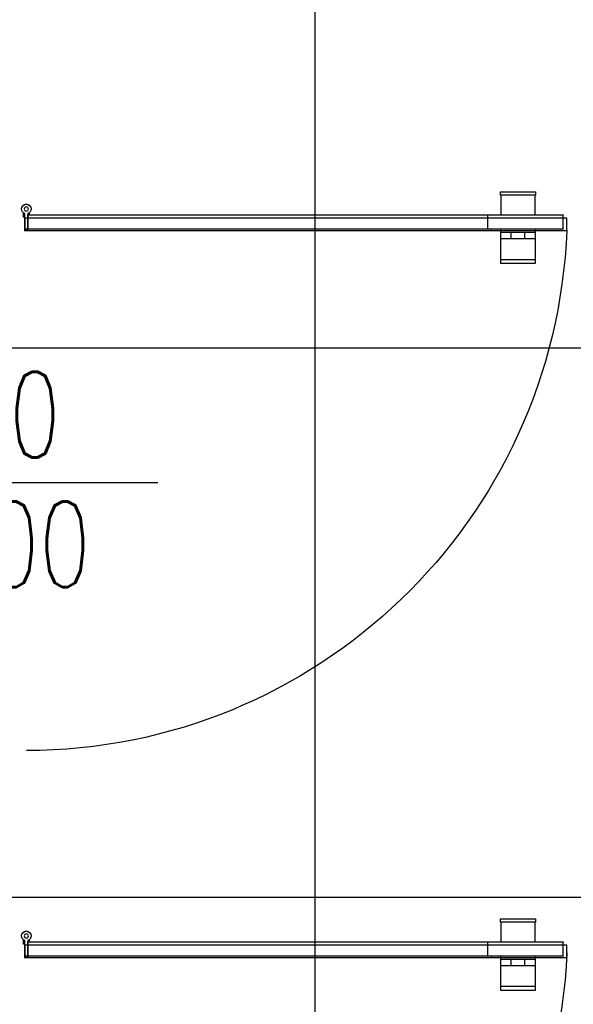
# Model space of a CAD drawing. Header units: centimetres. Extents: x -15121 to 30567, y -60641 to 0.
# Tile 137 of 256: x 6179 to 6260, y -24898 to -24754. Entities that reach past the tile are written whole.
import ezdxf

# ---------------------------------------------------------------- set-up
doc = ezdxf.new("R2010")
doc.units = ezdxf.units.CM
doc.header["$LTSCALE"] = 60
doc.layers.add('AIKA podłoga wc pod meble', color=8, linetype='Continuous')
doc.layers.add('AIKA widokowe', color=7, linetype='Continuous')
doc.styles.add('RomanS', font='romans.shx')

# ---------------------------------------------------------------- blocks, each defined once
blk = doc.blocks.new('sl parawan')
at = {"layer": 'AIKA widokowe'}
for p, q in [((-129.98, 95.16), (-135.08, 95.16)), ((-135.08, 95.16), (-135.08, 94.66)), ((-129.98, 94.66), (-129.98, 95.16)), ((-135.08, 94.66), (-129.98, 94.66)), ((-135.03, 91.81), (-135.03, 94.66)), ((-130.03, 94.66), (-130.03, 91.81)), ((-61.12, 92.08), (-61.12, 91.81)), ((-60.92, 91.98), (-60.92, 89.6)), ((-60.52, 89.7), (-60.52, 91.98)), ((-60.32, 91.48), (-60.32, 92.08)), ((-139.62, 91.33), (-60.52, 91.33)), ((-139.62, 89.53), (-139.62, 91.33)), ((-139.62, 91.33), (-60.52, 91.33)), ((-139.12, 89.77), (-139.12, 91.75)), ((-60.99, 91.81), (-139.06, 91.81)), ((-128.09, 89.77), (-128.09, 91.75)), ((-61.12, 91.81), (-60.92, 91.81)), ((-60.92, 91.81), (-60.92, 89.7)), ((-60.92, 89.77), (-60.92, 91.75)), ((-60.52, 89.6), (-60.52, 91.48)), ((-60.52, 91.48), (-60.32, 91.48)), ((-60.52, 91.33), (-60.52, 89.53)), ((-60.52, 89.53), (-139.62, 89.53)), ((-60.52, 89.53), (-139.62, 89.53)), ((-139.06, 89.7), (-60.99, 89.7)), ((-135.03, 89.7), (-135.03, 85.26)), ((-130.03, 89.26), (-135.03, 89.26)), ((-133.53, 88.36), (-133.53, 89.26)), ((-131.53, 88.36), (-131.53, 89.26)), ((-130.03, 85.26), (-130.03, 89.7)), ((-60.92, 89.7), (-60.52, 89.7)), ((-60.92, 89.6), (-60.52, 89.6)), ((-130.03, 88.36), (-135.03, 88.36)), ((-135.08, 84.76), (-135.08, 85.26)), ((-135.08, 85.26), (-129.98, 85.26)), ((-129.98, 85.26), (-129.98, 84.76)), ((-129.98, 84.76), (-135.08, 84.76)), ((-129.98, -10.95), (-135.08, -10.95)), ((-135.08, -10.95), (-135.08, -11.45)), ((-135.08, -11.45), (-129.98, -11.45)), ((-135.03, -14.3), (-135.03, -11.45)), ((-130.03, -11.45), (-130.03, -14.3)), ((-129.98, -11.45), (-129.98, -10.95)), ((-139.12, -16.34), (-139.12, -14.36)), ((-60.99, -14.3), (-139.06, -14.3)), ((-128.09, -16.34), (-128.09, -14.36)), ((-61.12, -14.03), (-61.12, -14.3)), ((-61.12, -14.3), (-60.92, -14.3)), ((-60.92, -14.13), (-60.92, -16.51)), ((-60.92, -14.3), (-60.92, -16.41)), ((-60.92, -16.34), (-60.92, -14.36)), ((-60.52, -16.41), (-60.52, -14.13)), ((-60.32, -14.63), (-60.32, -14.03)), ((-139.62, -14.78), (-60.52, -14.78)), ((-139.62, -16.58), (-139.62, -14.78)), ((-139.62, -14.78), (-60.52, -14.78)), ((-60.52, -16.51), (-60.52, -14.63)), ((-60.52, -14.63), (-60.32, -14.63)), ((-60.52, -14.78), (-60.52, -16.58)), ((-60.52, -16.58), (-139.62, -16.58)), ((-60.52, -16.58), (-139.62, -16.58)), ((-139.06, -16.41), (-60.99, -16.41)), ((-135.03, -16.41), (-135.03, -20.85)), ((-130.03, -16.85), (-135.03, -16.85)), ((-133.53, -17.75), (-133.53, -16.85)), ((-131.53, -17.75), (-131.53, -16.85)), ((-130.03, -20.85), (-130.03, -16.41)), ((-60.92, -16.41), (-60.52, -16.41)), ((-60.92, -16.51), (-60.52, -16.51)), ((-130.03, -17.75), (-135.03, -17.75)), ((-135.08, -21.35), (-135.08, -20.85)), ((-135.08, -20.85), (-129.98, -20.85)), ((-129.98, -21.35), (-135.08, -21.35)), ((-129.98, -20.85), (-129.98, -21.35))]:
    blk.add_line(p, q, dxfattribs=at)
for centre in [(-60.72, 92.65), (-60.72, -13.46)]:
    blk.add_circle(centre, 0.3, dxfattribs=at)
for centre, radius, start, end in [((-60.72, 92.65), 0.7, 304.8499, 253.3985), ((-60.72, 92.65), 0.7, 286.6015, 235.1501), ((-139.06, 91.75), 0.065, 90, 180), ((-128.03, 91.75), 0.065, 90, 180), ((-60.99, 91.75), 0.065, 0, 90), ((-60.64, 92.65), 79.05, 182.2555, 269.9371), ((-139.06, 89.77), 0.065, 180, 270), ((-128.03, 89.77), 0.065, 180, 270), ((-60.99, 89.77), 0.065, 270, 0), ((-60.72, -13.46), 0.7, 304.8499, 253.3985), ((-60.72, -13.46), 0.7, 286.6015, 235.1501), ((-139.06, -14.36), 0.065, 90, 180), ((-128.03, -14.36), 0.065, 90, 180), ((-60.99, -14.36), 0.065, 0, 90), ((-60.64, -12.8), 79.05, 182.2555, 269.9371), ((-139.06, -16.34), 0.065, 180, 270), ((-128.03, -16.34), 0.065, 180, 270), ((-60.99, -16.34), 0.065, 270, 0)]:
    blk.add_arc(centre, radius, start, end, dxfattribs=at)
for p in [(-139.62, 89.53), (-128.59, 89.53), (-60.52, 89.53), (-139.62, -16.58), (-128.59, -16.58), (-60.52, -16.58)]:
    blk.add_point(p, dxfattribs=at)

msp = doc.modelspace()

# ---------------------------------------------------------------- linework, layer by layer
at = {"layer": 'AIKA podłoga wc pod meble'}
for p, q in [((6221.8623, -25085.4802), (6221.8623, -24661.4802)), ((6221.8623, -25085.4802), (6221.8623, -24661.4802)), ((6368.9623, -24801.8356), (6061.4623, -24801.8356)), ((6368.9623, -24801.8356), (6061.4623, -24801.8356)), ((6350.4623, -24882.0356), (6059.9623, -24882.0356)), ((6350.4623, -24882.0356), (6059.9623, -24882.0356))]:
    msp.add_line(p, q, dxfattribs=at)
at = {"layer": 'AIKA widokowe'}
msp.add_line((6198.8795, -24821.5142), (6166.0592, -24821.5142), dxfattribs=at)

# ---------------------------------------------------------------- block references
at = {"layer": 'AIKA widokowe', "color": 8, "xscale": -1}
msp.add_blockref('sl parawan', (6118.9623, -24874.1792), dxfattribs=at)

# ---------------------------------------------------------------- texts
at = {"layer": 'AIKA widokowe', "style": 'RomanS', "width": 0.7}
for s, p in [('80', (6169.6784, -24817.79)), ('200', (6166.5746, -24836.7032))]:
    msp.add_text(s, height=12.5, dxfattribs=at).set_placement(p)

doc.saveas('drawing.dxf')
